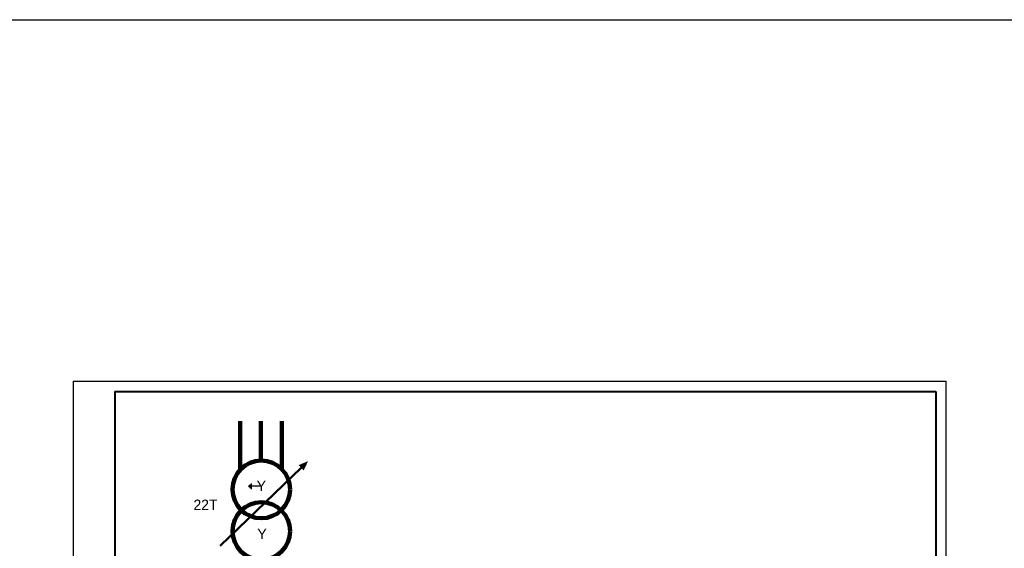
# Model space of a CAD drawing. Header units: millimetres. Extents: x 4897 to 12009, y -3017 to 2708.
# Tile 34 of 86: x 6006 to 6480, y 263 to 517. Entities that reach past the tile are written whole.
import ezdxf

# ---------------------------------------------------------------- set-up
doc = ezdxf.new("R2010")
doc.units = ezdxf.units.MM
doc.styles.add('SIMPLEX', font='txt', dxfattribs={"height": 5})
doc.styles.get("Standard").update_dxf_attribs({"font": 'arial.ttf'})

msp = doc.modelspace()

# ---------------------------------------------------------------- hatches: boundary and pattern name
h = msp.add_hatch(color=256)
h.dxf.hatch_style = 1
h.paths.add_polyline_path([(6144.49, 304.68), (6139.93, 302.78), (6142.35, 300.22)])

# ---------------------------------------------------------------- linework, layer by layer
for p, q in [((6031.52, 46.06), (6031.52, 343.11)), ((6031.52, 343.11), (6451.53, 343.11)), ((6031.52, 46.06), (6031.52, 343.11)), ((6451.54, 46.06), (6451.53, 343.11)), ((6451.54, 46.06), (6451.54, 343.11)), ((6117.2, 291.14), (6117.2, 294)), ((6116.05, 292.86), (6115.77, 292.57)), ((6116.05, 292.28), (6115.77, 292.57)), ((6116.05, 292.28), (6116.05, 292.86)), ((6116.63, 291.71), (6116.63, 293.43)), ((6121.96, 292.57), (6117.2, 292.57))]:
    msp.add_line(p, q)
at = {"lineweight": 40}
for p, q in [((6051.52, 338.11), (6446.62, 338.11)), ((6446.62, 338.11), (6446.62, 51.11))]:
    msp.add_line(p, q, dxfattribs=at)
at = {"linetype": 'Continuous', "lineweight": 40}
msp.add_line((6051.52, 338.11), (6051.52, 51.11), dxfattribs=at)
at = {"color": 40, "lineweight": 100, "true_color": 0xf8d731}
msp.add_line((6111.79, 323.92), (6111.79, 300.51), dxfattribs=at)
at = {"color": 3, "lineweight": 100}
msp.add_line((6121.79, 323.92), (6121.79, 304.93), dxfattribs=at)
at = {"color": 1, "lineweight": 100}
msp.add_line((6131.79, 323.92), (6131.79, 300.83), dxfattribs=at)
at = {"lineweight": 50}
msp.add_line((6141.26, 301.6), (6102.13, 263.94), dxfattribs=at)
at = {"color": 9, "true_color": 0xd19cc7}
msp.add_lwpolyline([(5064.51, 516.93), (10068.29, 516.93), (10068.29, -83.25), (5072.49, -83.25)], close=True, dxfattribs=at)
at = {"lineweight": 100}
for centre in [(6121.94, 291.07), (6121.94, 271.05)]:
    msp.add_circle(centre, 13.86, dxfattribs=at)

# ---------------------------------------------------------------- texts
at = {"lineweight": 100, "char_height": 4.95, "width": 6.4572, "attachment_point": 5}
for insert in [(6121.96, 292.83), (6122.3, 269.71)]:
    msp.add_mtext('Y', dxfattribs=dict(at, insert=insert))
at = {"insert": (6100.84, 283.68), "char_height": 5, "width": 10.215, "attachment_point": 6, "style": 'SIMPLEX'}
msp.add_mtext('22Т', dxfattribs=at)

doc.saveas('drawing.dxf')
